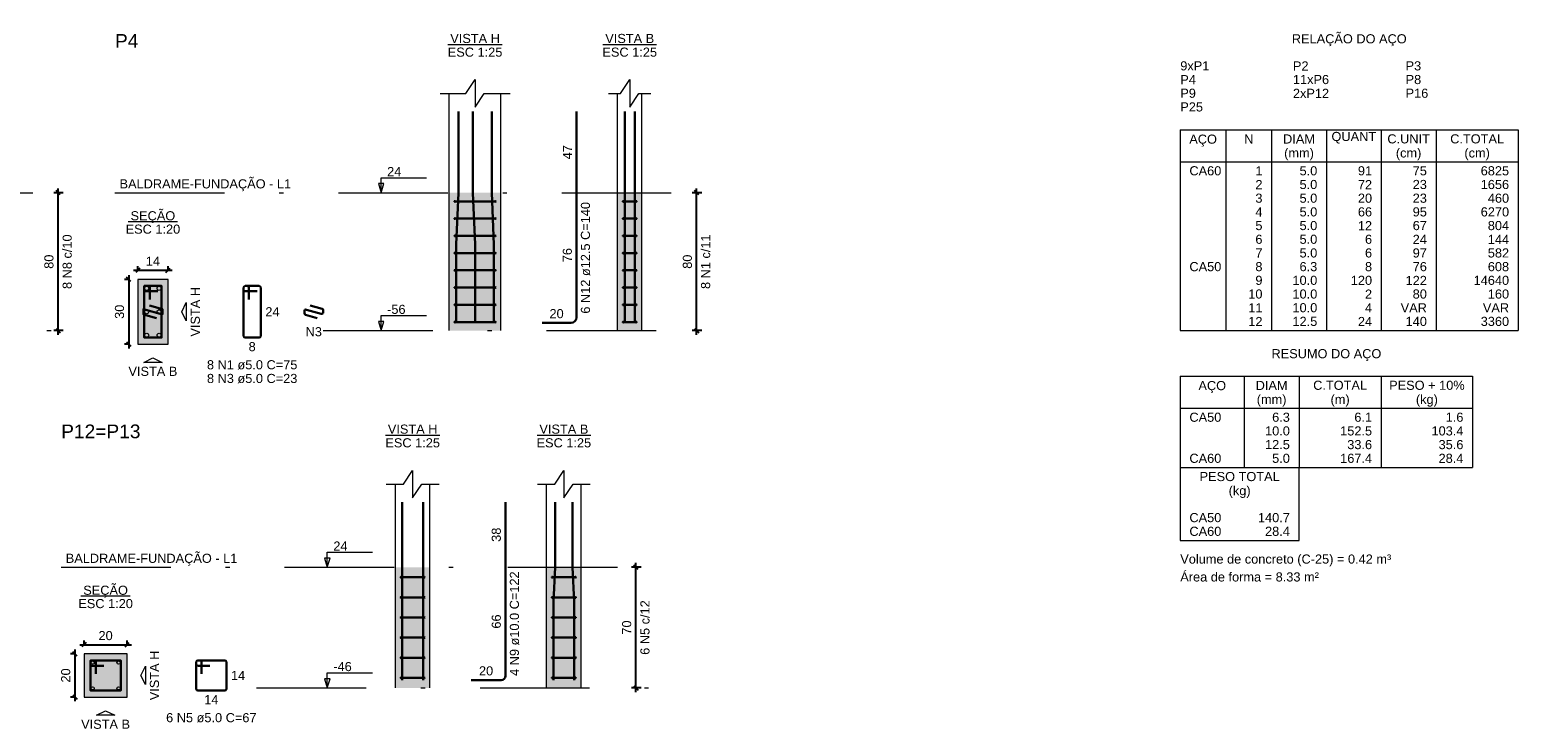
# Model space of a CAD drawing. Header units: millimetres. Extents: x 1434 to 2277, y -793 to -278.
# Tile 66 of 111: x 1654 to 1688, y -402 to -386. Entities that reach past the tile are written whole.
import ezdxf

# ---------------------------------------------------------------- set-up
doc = ezdxf.new("R2010")
doc.units = ezdxf.units.MM
doc.linetypes.add('DASHDOT', pattern=[25.4, 12.7, -6.35, 0, -6.35])
for name, color, linetype, lineweight in [('Descrição da armadura', 7, 'Continuous', 5), ('DT-Barras na forma', 1, 'Continuous', 30), ('DT-Barras no corte', 5, 'Continuous', 5), ('DT-Barras rebatidas', 1, 'Continuous', 30), ('DT-Cotas', 9, 'Continuous', 5), ('DT-Estribos na forma', 1, 'Continuous', 30), ('DT-Forma', 5, 'Continuous', 5), ('DT-Hachura seção pilares', 252, 'Continuous', 5), ('DT-Hachura vista pilares', 252, 'Continuous', 5), ('DT-Pontilhado', 9, 'DASHDOT', 5), ('DT-Relação do aço', 250, 'Continuous', 5), ('DT-Textos', 7, 'Continuous', 5), ('DT-Título', 250, 'Continuous', 20), ('Textos armaduras', 7, 'Continuous', 5)]:
    doc.layers.add(name, color=color, linetype=linetype, lineweight=lineweight)
doc.styles.add('ARIAL', font='arial.ttf')
doc.styles.get("Standard").update_dxf_attribs({"font": 'arial.ttf'})
doc.dimstyles.new('UM_20.000000', dxfattribs={"dimtxt": 0.18, "dimasz": 0.1, "dimexe": 0.1, "dimexo": 0.2, "dimgap": 0, "dimtad": 1, "dimtih": 1, "dimtoh": 1, "dimdec": 1, "dimlfac": 20, "dimzin": 0, "dimdsep": 46, "dimtxsty": 'Standard', "dimcen": 0.09, "dimdle": 0.1, "dimadec": 1, "dimazin": 2, "dimtfac": 1, "dimtdec": 4, "dimtofl": 0, "dimtmove": 0, "dimatfit": 3, "dimfxl": 1, "dimtolj": 1, "dimarcsym": 0})
doc.dimstyles.new('UM_25.000000', dxfattribs={"dimtxt": 0.18, "dimasz": 0.1, "dimexe": 0.1, "dimexo": 0.2, "dimgap": 0, "dimtad": 1, "dimtih": 1, "dimtoh": 1, "dimdec": 1, "dimlfac": 25, "dimzin": 0, "dimdsep": 46, "dimtxsty": 'Standard', "dimcen": 0.09, "dimdle": 0.1, "dimadec": 1, "dimazin": 2, "dimtfac": 1, "dimtdec": 4, "dimtofl": 0, "dimtmove": 0, "dimatfit": 3, "dimfxl": 1, "dimtolj": 1, "dimarcsym": 0})

# ---------------------------------------------------------------- blocks, each defined once
blk = doc.blocks.new('_Oblique')
at = {"color": 0, "linetype": 'ByBlock', "lineweight": -2}
blk.add_line((-0.5, -0.5), (0.5, 0.5), dxfattribs=at)
blk = doc.blocks.new('*D318')
at = {"layer": 'DT-Cotas', "color": 0, "lineweight": -2, "transparency": 16777216}
for p, q in [((1654.596, -392.686), (1654.596, -389.286)), ((1654.713, -389.386), (1654.496, -389.386)), ((1654.713, -392.586), (1654.496, -392.586))]:
    blk.add_line(p, q, dxfattribs=at)
at = {"layer": 'DT-Cotas', "color": 0, "lineweight": -2, "transparency": 16777216, "xscale": 0.1, "yscale": 0.1, "zscale": 0.1}
for p, rotation in [((1654.596, -389.386), 90), ((1654.596, -392.586), 270)]:
    blk.add_blockref('_Oblique', p, dxfattribs=dict(at, rotation=rotation))
blk = doc.blocks.new('*D319')
at = {"layer": 'DT-Cotas', "color": 0, "lineweight": -2, "transparency": 16777216}
for p, q in [((1656.243, -391.398), (1656.131, -391.398)), ((1656.231, -391.298), (1656.231, -392.998)), ((1656.243, -392.898), (1656.131, -392.898))]:
    blk.add_line(p, q, dxfattribs=at)
at = {"layer": 'DT-Cotas', "color": 0, "lineweight": -2, "transparency": 16777216, "xscale": 0.1, "yscale": 0.1, "zscale": 0.1}
for p, rotation in [((1656.231, -391.398), 90), ((1656.231, -392.898), 270)]:
    blk.add_blockref('_Oblique', p, dxfattribs=dict(at, rotation=rotation))
at = {"layer": 'DT-Cotas', "color": 7, "transparency": 16777216, "insert": (1656.019, -392.148), "char_height": 0.2118, "attachment_point": 5, "rotation": 90, "style": 'ARIAL'}
blk.add_mtext('\\A1;30', dxfattribs=at)
blk = doc.blocks.new('*D320')
at = {"layer": 'DT-Cotas', "color": 0, "lineweight": -2, "transparency": 16777216}
for p, q in [((1656.343, -391.186), (1657.243, -391.186)), ((1656.443, -391.198), (1656.443, -391.086)), ((1657.143, -391.198), (1657.143, -391.086))]:
    blk.add_line(p, q, dxfattribs=at)
at = {"layer": 'DT-Cotas', "color": 0, "lineweight": -2, "transparency": 16777216, "xscale": 0.1, "yscale": 0.1, "zscale": 0.1, "rotation": 180}
blk.add_blockref('_Oblique', (1656.443, -391.186), dxfattribs=at)
at = {"layer": 'DT-Cotas', "color": 0, "lineweight": -2, "transparency": 16777216, "xscale": 0.1, "yscale": 0.1, "zscale": 0.1}
blk.add_blockref('_Oblique', (1657.143, -391.186), dxfattribs=at)
at = {"layer": 'DT-Cotas', "color": 7, "transparency": 16777216, "insert": (1656.793, -390.974), "char_height": 0.2118, "attachment_point": 5, "rotation": 0.0057, "style": 'ARIAL'}
blk.add_mtext('\\A1;14', dxfattribs=at)
blk = doc.blocks.new('*D321')
at = {"layer": 'DT-Cotas', "color": 0, "lineweight": -2, "transparency": 16777216}
for p, q in [((1669.4, -392.686), (1669.4, -389.286)), ((1669.518, -389.386), (1669.3, -389.386)), ((1669.518, -392.586), (1669.3, -392.586))]:
    blk.add_line(p, q, dxfattribs=at)
at = {"layer": 'DT-Cotas', "color": 0, "lineweight": -2, "transparency": 16777216, "xscale": 0.1, "yscale": 0.1, "zscale": 0.1}
for p, rotation in [((1669.4, -389.386), 90), ((1669.4, -392.586), 270)]:
    blk.add_blockref('_Oblique', p, dxfattribs=dict(at, rotation=rotation))
blk = doc.blocks.new('*D322')
at = {"layer": 'DT-Cotas', "color": 0, "lineweight": -2, "transparency": 16777216}
for p, q in [((1669.4, -392.686), (1669.4, -389.286)), ((1669.518, -389.386), (1669.3, -389.386)), ((1669.518, -392.586), (1669.3, -392.586))]:
    blk.add_line(p, q, dxfattribs=at)
at = {"layer": 'DT-Cotas', "color": 0, "lineweight": -2, "transparency": 16777216, "xscale": 0.1, "yscale": 0.1, "zscale": 0.1}
for p, rotation in [((1669.4, -389.386), 90), ((1669.4, -392.586), 270)]:
    blk.add_blockref('_Oblique', p, dxfattribs=dict(at, rotation=rotation))
blk = doc.blocks.new('*D331')
at = {"layer": 'DT-Cotas', "color": 0, "lineweight": -2, "transparency": 16777216}
for p, q in [((1654.984, -399.988), (1654.984, -401.188)), ((1654.996, -400.088), (1654.884, -400.088)), ((1654.996, -401.088), (1654.884, -401.088))]:
    blk.add_line(p, q, dxfattribs=at)
at = {"layer": 'DT-Cotas', "color": 0, "lineweight": -2, "transparency": 16777216, "xscale": 0.1, "yscale": 0.1, "zscale": 0.1}
for p, rotation in [((1654.984, -400.088), 90), ((1654.984, -401.088), 270)]:
    blk.add_blockref('_Oblique', p, dxfattribs=dict(at, rotation=rotation))
at = {"layer": 'DT-Cotas', "color": 7, "transparency": 16777216, "insert": (1654.772, -400.588), "char_height": 0.2118, "attachment_point": 5, "rotation": 90, "style": 'ARIAL'}
blk.add_mtext('\\A1;20', dxfattribs=at)
blk = doc.blocks.new('*D332')
at = {"layer": 'DT-Cotas', "color": 0, "lineweight": -2, "transparency": 16777216}
for p, q in [((1655.096, -399.876), (1656.296, -399.876)), ((1655.196, -399.888), (1655.196, -399.776)), ((1656.196, -399.888), (1656.196, -399.776))]:
    blk.add_line(p, q, dxfattribs=at)
at = {"layer": 'DT-Cotas', "color": 0, "lineweight": -2, "transparency": 16777216, "xscale": 0.1, "yscale": 0.1, "zscale": 0.1, "rotation": 180}
blk.add_blockref('_Oblique', (1655.196, -399.876), dxfattribs=at)
at = {"layer": 'DT-Cotas', "color": 0, "lineweight": -2, "transparency": 16777216, "xscale": 0.1, "yscale": 0.1, "zscale": 0.1}
blk.add_blockref('_Oblique', (1656.196, -399.876), dxfattribs=at)
at = {"layer": 'DT-Cotas', "color": 7, "transparency": 16777216, "insert": (1655.696, -399.664), "char_height": 0.2118, "attachment_point": 5, "rotation": 0.0057, "style": 'ARIAL'}
blk.add_mtext('\\A1;20', dxfattribs=at)
blk = doc.blocks.new('*D333')
at = {"layer": 'DT-Cotas', "color": 0, "lineweight": -2, "transparency": 16777216}
for p, q in [((1668.111, -398.076), (1667.893, -398.076)), ((1667.993, -400.976), (1667.993, -397.976)), ((1668.111, -400.876), (1667.893, -400.876))]:
    blk.add_line(p, q, dxfattribs=at)
at = {"layer": 'DT-Cotas', "color": 0, "lineweight": -2, "transparency": 16777216, "xscale": 0.1, "yscale": 0.1, "zscale": 0.1}
for p, rotation in [((1667.993, -398.076), 90), ((1667.993, -400.876), 270)]:
    blk.add_blockref('_Oblique', p, dxfattribs=dict(at, rotation=rotation))

msp = doc.modelspace()

# ---------------------------------------------------------------- hatches: boundary and pattern name
at = {"layer": 'DT-Hachura seção pilares', "linetype": 'Continuous'}
for points in [[(1656.4429, -392.898), (1656.4429, -392.898), (1657.1429, -392.898), (1657.1429, -391.398), (1656.4429, -391.398), (1656.4429, -392.898)], [(1655.1957, -401.0878), (1655.1957, -401.0878), (1656.1957, -401.0878), (1656.1957, -400.0878), (1655.1957, -400.0878), (1655.1957, -401.0878)]]:
    msp.add_hatch(color=256, dxfattribs=at).paths.add_polyline_path(points)
at = {"layer": 'DT-Hachura vista pilares', "linetype": 'Continuous'}
for points in [[(1663.6633, -392.5859), (1663.6633, -389.3859), (1664.8633, -389.3859), (1664.8633, -392.5859), (1663.6633, -392.5859)], [(1667.5695, -392.5859), (1667.5695, -389.3859), (1668.1295, -389.3859), (1668.1295, -392.5859), (1667.5695, -392.5859)], [(1662.4161, -400.8757), (1662.4161, -398.0757), (1663.2161, -398.0757), (1663.2161, -400.8757), (1662.4161, -400.8757)], [(1665.9223, -400.8757), (1665.9223, -398.0757), (1666.7223, -398.0757), (1666.7223, -400.8757), (1665.9223, -400.8757)]]:
    msp.add_hatch(color=256, dxfattribs=at).paths.add_polyline_path(points)

# ---------------------------------------------------------------- linework, layer by layer
at = {"layer": 'DT-Barras na forma'}
for points in [[(1663.8283, -392.4059), (1663.8283, -390.5859), (1663.8783, -389.3859), (1663.8783, -387.5025)], [(1664.2633, -392.4059), (1664.2633, -390.5859), (1664.2133, -389.3859), (1664.2133, -387.5025)], [(1664.6983, -392.4059), (1664.6983, -390.5859), (1664.6483, -389.3859), (1664.6483, -387.5025)], [(1667.7345, -392.4059), (1667.7345, -390.5859), (1667.7345, -389.3859), (1667.7345, -387.5025)], [(1667.9645, -392.4059), (1667.9645, -390.5859), (1667.9645, -389.3859), (1667.9645, -387.5025)], [(1656.7179, -391.8605), (1656.7179, -391.548), (1656.5929, -391.548), (1656.5929, -392.748), (1656.9929, -392.748), (1656.9929, -391.548), (1656.5929, -391.548), (1656.5929, -391.673), (1656.9054, -391.673)], [(1656.7112, -391.9996), (1657.0117, -392.0855), (1657.0117, -392.2105), (1656.5742, -392.0855), (1656.5742, -392.2105), (1656.8747, -392.2963)], [(1662.5761, -400.6957), (1662.5761, -398.8757), (1662.5761, -398.0757), (1662.5761, -396.5689)], [(1663.0561, -400.6957), (1663.0561, -398.8757), (1663.0561, -398.0757), (1663.0561, -396.5689)], [(1666.0823, -400.6957), (1666.0823, -398.8757), (1666.1223, -398.0757), (1666.1223, -396.5689)], [(1666.5623, -400.6957), (1666.5623, -398.8757), (1666.5223, -398.0757), (1666.5223, -396.5689)], [(1655.4707, -400.5503), (1655.4707, -400.2378), (1655.3457, -400.2378), (1655.3457, -400.9378), (1656.0457, -400.9378), (1656.0457, -400.2378), (1655.3457, -400.2378), (1655.3457, -400.3628), (1655.6582, -400.3628)]]:
    msp.add_lwpolyline(points, dxfattribs=at)
at = {"layer": 'DT-Barras no corte'}
for centre, radius in [((1656.6492, -391.6042), 0.0469), ((1656.9367, -391.6042), 0.0469), ((1656.6492, -392.148), 0.0469), ((1656.9367, -392.148), 0.0469), ((1656.6492, -392.6917), 0.0469), ((1656.9367, -392.6917), 0.0469), ((1655.3957, -400.2878), 0.0375), ((1655.9957, -400.2878), 0.0375), ((1655.3957, -400.8878), 0.0375), ((1655.9957, -400.8878), 0.0375)]:
    msp.add_circle(centre, radius, dxfattribs=at)
at = {"layer": 'DT-Barras rebatidas'}
for p, q in [((1666.6164, -389.3859), (1666.6164, -387.5025)), ((1666.6164, -392.2809), (1666.6164, -389.3859)), ((1658.8943, -391.5855), (1658.8943, -392.7105)), ((1658.8943, -391.5855), (1658.8943, -391.6355)), ((1658.9818, -391.548), (1658.9318, -391.548)), ((1659.2568, -391.548), (1658.9318, -391.548)), ((1658.9318, -391.673), (1659.2068, -391.673)), ((1659.0193, -391.8605), (1659.0193, -391.5855)), ((1659.2943, -392.7105), (1659.2943, -391.5855)), ((1660.4414, -391.9996), (1660.7146, -392.0777)), ((1660.3043, -392.1352), (1660.3043, -392.1822)), ((1660.3315, -392.2183), (1660.6048, -392.2963)), ((1660.694, -392.1968), (1660.3521, -392.0991)), ((1660.7418, -392.1138), (1660.7418, -392.1608)), ((1665.8164, -392.4059), (1666.4914, -392.4059)), ((1658.9318, -392.748), (1659.2568, -392.748)), ((1664.9692, -398.0757), (1664.9692, -396.5689)), ((1664.9692, -400.5957), (1664.9692, -398.0757)), ((1657.7971, -400.2753), (1657.7971, -400.9003)), ((1657.7971, -400.2753), (1657.7971, -400.3253)), ((1657.8846, -400.2378), (1657.8346, -400.2378)), ((1658.4596, -400.2378), (1657.8346, -400.2378)), ((1657.8346, -400.3628), (1658.1096, -400.3628)), ((1657.9221, -400.5503), (1657.9221, -400.2753)), ((1658.4971, -400.9003), (1658.4971, -400.2753)), ((1664.1692, -400.6957), (1664.8692, -400.6957)), ((1657.8346, -400.9378), (1658.4596, -400.9378))]:
    msp.add_line(p, q, dxfattribs=at)
for centre, radius, start, end in [((1658.9318, -391.5855), 0.0375, 90, 180), ((1658.9318, -391.5855), 0.0375, 90, 180), ((1658.9318, -391.6355), 0.0375, 180, 270), ((1658.9818, -391.5855), 0.0375, 0, 90), ((1659.2568, -391.5855), 0.0375, 0, 90), ((1660.7043, -392.1138), 0.0375, 0, 74.0546), ((1660.3418, -392.1352), 0.0375, 74.0546, 180), ((1660.3418, -392.1822), 0.0375, 180, 254.0546), ((1660.7043, -392.1608), 0.0375, 254.0546, 0), ((1666.4914, -392.2809), 0.125, 270, 0), ((1658.9318, -392.7105), 0.0375, 180, 270), ((1659.2568, -392.7105), 0.0375, 270, 0), ((1657.8346, -400.2753), 0.0375, 90, 180), ((1657.8346, -400.2753), 0.0375, 90, 180), ((1657.8346, -400.3253), 0.0375, 180, 270), ((1657.8846, -400.2753), 0.0375, 0, 90), ((1658.4596, -400.2753), 0.0375, 0, 90), ((1664.8692, -400.5957), 0.1, 270, 0), ((1657.8346, -400.9003), 0.0375, 180, 270), ((1658.4596, -400.9003), 0.0375, 270, 0)]:
    msp.add_arc(centre, radius, start, end, dxfattribs=at)
at = {"layer": 'DT-Estribos na forma'}
for p, q in [((1663.7933, -389.5859), (1664.7333, -389.5859)), ((1667.6995, -389.5859), (1667.9995, -389.5859)), ((1663.7933, -389.9859), (1664.7333, -389.9859)), ((1667.6995, -389.9859), (1667.9995, -389.9859)), ((1663.7933, -390.3859), (1664.7333, -390.3859)), ((1667.6995, -390.3859), (1667.9995, -390.3859)), ((1663.7933, -390.7859), (1664.7333, -390.7859)), ((1667.6995, -390.7859), (1667.9995, -390.7859)), ((1663.7933, -391.1859), (1664.7333, -391.1859)), ((1667.6995, -391.1859), (1667.9995, -391.1859)), ((1663.7933, -391.5859), (1664.7333, -391.5859)), ((1667.6995, -391.5859), (1667.9995, -391.5859)), ((1663.7933, -391.9859), (1664.7333, -391.9859)), ((1667.6995, -391.9859), (1667.9995, -391.9859)), ((1663.7933, -392.3859), (1664.7333, -392.3859)), ((1667.6995, -392.3859), (1667.9995, -392.3859)), ((1662.5461, -398.309), (1663.0861, -398.309)), ((1666.0523, -398.309), (1666.5923, -398.309)), ((1662.5461, -398.7757), (1663.0861, -398.7757)), ((1666.0523, -398.7757), (1666.5923, -398.7757)), ((1662.5461, -399.2424), (1663.0861, -399.2424)), ((1666.0523, -399.2424), (1666.5923, -399.2424)), ((1662.5461, -399.709), (1663.0861, -399.709)), ((1666.0523, -399.709), (1666.5923, -399.709)), ((1662.5461, -400.1757), (1663.0861, -400.1757)), ((1666.0523, -400.1757), (1666.5923, -400.1757)), ((1662.5461, -400.6424), (1663.0861, -400.6424)), ((1666.0523, -400.6424), (1666.5923, -400.6424))]:
    msp.add_line(p, q, dxfattribs=at)
for centre in [(1663.7933, -389.5859), (1664.7333, -389.5859), (1667.6995, -389.5859), (1667.9995, -389.5859), (1663.7933, -389.9859), (1664.7333, -389.9859), (1667.6995, -389.9859), (1667.9995, -389.9859), (1663.7933, -390.3859), (1664.7333, -390.3859), (1667.6995, -390.3859), (1667.9995, -390.3859), (1663.7933, -390.7859), (1664.7333, -390.7859), (1667.6995, -390.7859), (1667.9995, -390.7859), (1663.7933, -391.1859), (1664.7333, -391.1859), (1667.6995, -391.1859), (1667.9995, -391.1859), (1663.7933, -391.5859), (1664.7333, -391.5859), (1667.6995, -391.5859), (1667.9995, -391.5859), (1663.7933, -391.9859), (1664.7333, -391.9859), (1667.6995, -391.9859), (1667.9995, -391.9859), (1663.7933, -392.3859), (1664.7333, -392.3859), (1667.6995, -392.3859), (1667.9995, -392.3859), (1662.5461, -398.309), (1663.0861, -398.309), (1666.0523, -398.309), (1666.5923, -398.309), (1662.5461, -398.7757), (1663.0861, -398.7757), (1666.0523, -398.7757), (1666.5923, -398.7757), (1662.5461, -399.2424), (1663.0861, -399.2424), (1666.0523, -399.2424), (1666.5923, -399.2424), (1662.5461, -399.709), (1663.0861, -399.709), (1666.0523, -399.709), (1666.5923, -399.709), (1662.5461, -400.1757), (1663.0861, -400.1757), (1666.0523, -400.1757), (1666.5923, -400.1757), (1662.5461, -400.6424), (1663.0861, -400.6424), (1666.0523, -400.6424), (1666.5923, -400.6424)]:
    msp.add_circle(centre, 0.01, dxfattribs=at)
at = {"layer": 'DT-Forma'}
for p, q in [((1663.6633, -389.3859), (1663.6633, -387.0789)), ((1664.8633, -389.3859), (1664.8633, -387.0789)), ((1667.5695, -389.3859), (1667.5695, -387.0789)), ((1668.1295, -389.3859), (1668.1295, -387.0789)), ((1663.6633, -392.5859), (1663.6633, -389.3859)), ((1664.8633, -392.5859), (1664.8633, -389.3859)), ((1667.5695, -392.5859), (1667.5695, -389.3859)), ((1668.1295, -392.5859), (1668.1295, -389.3859)), ((1662.4161, -398.0757), (1662.4161, -396.1453)), ((1663.2161, -398.0757), (1663.2161, -396.1453)), ((1665.9223, -398.0757), (1665.9223, -396.1453)), ((1666.7223, -398.0757), (1666.7223, -396.1453)), ((1662.4161, -400.8757), (1662.4161, -398.0757)), ((1663.2161, -400.8757), (1663.2161, -398.0757)), ((1665.9223, -400.8757), (1665.9223, -398.0757)), ((1666.7223, -400.8757), (1666.7223, -398.0757))]:
    msp.add_line(p, q, dxfattribs=at)
for points in [[(1663.4515, -387.0789), (1664.0515, -387.0789), (1664.2633, -386.7612), (1664.2633, -387.3966), (1664.4751, -387.0789), (1665.0751, -387.0789)], [(1667.3577, -387.0789), (1667.6377, -387.0789), (1667.8495, -386.7612), (1667.8495, -387.3966), (1668.0613, -387.0789), (1668.3413, -387.0789)], [(1662.2043, -396.1453), (1662.6043, -396.1453), (1662.8161, -395.8276), (1662.8161, -396.463), (1663.0279, -396.1453), (1663.4279, -396.1453)], [(1665.7105, -396.1453), (1666.1105, -396.1453), (1666.3223, -395.8276), (1666.3223, -396.463), (1666.5341, -396.1453), (1666.9341, -396.1453)]]:
    msp.add_lwpolyline(points, dxfattribs=at)
for points in [[(1656.4429, -392.898), (1657.1429, -392.898), (1657.1429, -391.398), (1656.4429, -391.398), (1656.4429, -392.898)], [(1655.1957, -401.0878), (1656.1957, -401.0878), (1656.1957, -400.0878), (1655.1957, -400.0878), (1655.1957, -401.0878)]]:
    msp.add_lwpolyline(points, close=True, dxfattribs=at)
at = {"layer": 'DT-Pontilhado', "ltscale": 0.2}
for p, q in [((1641.1089, -389.3859), (1654.9134, -389.3859)), ((1655.9134, -389.3859), (1669.718, -389.3859)), ((1645.3409, -392.5859), (1654.9134, -392.5859)), ((1660.7418, -392.5859), (1669.718, -392.5859)), ((1654.6662, -398.0757), (1668.3108, -398.0757)), ((1659.1983, -400.8757), (1668.3108, -400.8757))]:
    msp.add_line(p, q, dxfattribs=at)
at = {"layer": 'DT-Relação do aço', "linetype": 'Continuous'}
for p, q in [((1680.6159, -387.9261), (1688.4525, -387.9261)), ((1680.6159, -387.9261), (1680.6159, -392.5857)), ((1681.6749, -387.9261), (1681.6749, -392.5857)), ((1682.7339, -387.9261), (1682.7339, -392.5857)), ((1684.0047, -387.9261), (1684.0047, -392.5857)), ((1685.2755, -387.9261), (1685.2755, -392.5857)), ((1686.5463, -387.9261), (1686.5463, -392.5857)), ((1688.4525, -387.9261), (1688.4525, -392.5857)), ((1680.6159, -388.6674), (1688.4525, -388.6674)), ((1680.6159, -392.5857), (1688.4525, -392.5857)), ((1680.6159, -393.6447), (1680.6159, -395.7627)), ((1680.6159, -393.6447), (1687.3935, -393.6447)), ((1682.0985, -393.6447), (1682.0985, -395.7627)), ((1683.3693, -393.6447), (1683.3693, -395.7627)), ((1685.2755, -393.6447), (1685.2755, -395.7627)), ((1687.3935, -393.6447), (1687.3935, -395.7627)), ((1680.6159, -394.386), (1687.3935, -394.386)), ((1680.6159, -395.7627), (1687.3935, -395.7627)), ((1680.6159, -395.7627), (1680.6159, -397.4571)), ((1683.3693, -397.4571), (1683.3693, -395.7627)), ((1680.6159, -397.4571), (1683.3693, -397.4571))]:
    msp.add_line(p, q, dxfattribs=at)
at = {"layer": 'DT-Textos'}
for p, q in [((1663.6335, -385.9457), (1664.8932, -385.9457)), ((1667.2278, -385.9457), (1668.4712, -385.9457)), ((1656.2207, -390.0531), (1657.3652, -390.0531)), ((1662.1863, -395.0122), (1663.446, -395.0122)), ((1665.7006, -395.0122), (1666.944, -395.0122)), ((1655.1235, -398.7429), (1656.268, -398.7429))]:
    msp.add_line(p, q, dxfattribs=at)
for points in [[(1662.0838, -389.3859), (1662.1474, -389.1741), (1662.0203, -389.1741), (1662.0838, -389.3859), (1662.0838, -389.0359), (1663.1338, -389.0359)], [(1662.0838, -392.5859), (1662.1474, -392.3741), (1662.0203, -392.3741), (1662.0838, -392.5859), (1662.0838, -392.2359), (1663.1338, -392.2359)], [(1660.8366, -398.0757), (1660.9002, -397.8639), (1660.7731, -397.8639), (1660.8366, -398.0757), (1660.8366, -397.7257), (1661.8866, -397.7257)], [(1660.8366, -400.8757), (1660.9002, -400.6639), (1660.7731, -400.6639), (1660.8366, -400.8757), (1660.8366, -400.5257), (1661.8866, -400.5257)]]:
    msp.add_lwpolyline(points, dxfattribs=at)
for points in [[(1657.5665, -392.148), (1657.5665, -392.3598), (1657.4606, -392.148), (1657.5665, -391.9362), (1657.5665, -392.148)], [(1656.7929, -393.3216), (1656.5811, -393.3216), (1656.7929, -393.2157), (1657.0047, -393.3216), (1656.7929, -393.3216)], [(1656.6193, -400.5878), (1656.6193, -400.7996), (1656.5134, -400.5878), (1656.6193, -400.376), (1656.6193, -400.5878)], [(1655.6957, -401.5114), (1655.4839, -401.5114), (1655.6957, -401.4055), (1655.9075, -401.5114), (1655.6957, -401.5114)]]:
    msp.add_lwpolyline(points, close=True, dxfattribs=at)

# ---------------------------------------------------------------- texts
at = {"layer": 'Descrição da armadura', "linetype": 'Continuous', "char_height": 0.2118, "attachment_point": 8, "rotation": 90, "line_spacing_factor": 0.798, "style": 'ARIAL'}
for s, insert, width in [('6 N12 ø12.5 C=140', (1666.9341, -390.8959), 5.194653), ('4 N9 ø10.0 C=122', (1665.2869, -399.3857), 4.8647)]:
    msp.add_mtext(s, dxfattribs=dict(at, insert=insert, width=width))
at = {"layer": 'Descrição da armadura', "color": 7, "linetype": 'Continuous', "char_height": 0.2118, "width": 2.539389, "attachment_point": 8, "rotation": 90, "line_spacing_factor": 0.798, "style": 'ARIAL'}
for s, insert in [('8 N8 c/10', (1654.9134, -390.9859)), ('8 N1 c/11', (1669.718, -390.9859)), ('6 N5 c/12', (1668.3108, -399.4757))]:
    msp.add_mtext(s, dxfattribs=dict(at, insert=insert))
at = {"layer": 'Descrição da armadura', "linetype": 'Continuous', "char_height": 0.2118, "attachment_point": 8, "line_spacing_factor": 0.798, "style": 'ARIAL'}
for s, insert, width in [('N3', (1660.5231, -392.7199), 0.758398), ('8 N1 ø5.0 C=75', (1659.0943, -393.4893), 4.204795), ('8 N3 ø5.0 C=23', (1659.0943, -393.807), 3.589513), ('6 N5 ø5.0 C=67', (1658.1471, -401.6791), 4.204795)]:
    msp.add_mtext(s, dxfattribs=dict(at, insert=insert, width=width))
at = {"layer": 'DT-Cotas', "color": 7, "linetype": 'Continuous', "char_height": 0.2118, "width": 0.659905, "attachment_point": 8, "rotation": 90, "line_spacing_factor": 0.798, "style": 'ARIAL'}
for s, insert in [('80', (1654.4898, -390.9859)), ('80', (1669.2944, -390.9859)), ('70', (1667.8872, -399.4757))]:
    msp.add_mtext(s, dxfattribs=dict(at, insert=insert))
at = {"layer": 'DT-Relação do aço', "linetype": 'Continuous', "char_height": 0.2118, "line_spacing_factor": 0.798, "style": 'ARIAL'}
for s, insert, width, attachment_point in [('RELAÇÃO DO AÇO', (1684.5345, -385.9842), 5.340655, 8), ('9xP1', (1680.6159, -386.5494), 1.352255, 7), ('P2', (1683.2281, -386.5494), 0.725664, 7), ('P3', (1685.8403, -386.5494), 0.725664, 7), ('P4', (1680.6159, -386.8671), 0.725664, 7), ('P9', (1680.6159, -387.1848), 0.725664, 7), ('2xP12', (1683.2281, -387.1848), 1.682208, 7), ('11xP6', (1683.2281, -386.8671), 1.682208, 7), ('P8', (1685.8403, -386.8671), 0.725664, 7), ('P16', (1685.8403, -387.1848), 1.055616, 7), ('P25', (1680.6159, -387.5025), 1.055616, 7), ('AÇO', (1681.1455, -388.3132), 1.285627, 8), ('N', (1682.2044, -388.2438), 0.428446, 8), ('DIAM', (1683.3693, -388.2438), 1.483193, 8), ('QUANT', (1684.6401, -388.2438), 2.076471, 8), ('C.UNIT', (1685.9109, -388.2438), 1.977398, 8), ('C.TOTAL', (1687.4994, -388.2438), 2.505206, 8), ('(mm)', (1683.3695, -388.6312), 1.383541, 8), ('(cm)', (1685.9105, -388.6312), 1.185975, 8), ('(cm)', (1687.4995, -388.6312), 1.185975, 8), ('CA60', (1680.8277, -388.9851), 1.484062, 7), ('1', (1682.5221, -388.9851), 0.329953, 9), ('5.0', (1683.7929, -388.9851), 0.824737, 9), ('91', (1685.0637, -388.9851), 0.659905, 9), ('75', (1686.3345, -388.9851), 0.659905, 9), ('6825', (1688.2407, -388.9851), 1.31981, 9), ('2', (1682.5221, -389.3028), 0.329953, 9), ('5.0', (1683.7929, -389.3028), 0.824737, 9), ('72', (1685.0637, -389.3028), 0.659905, 9), ('23', (1686.3345, -389.3028), 0.659905, 9), ('1656', (1688.2407, -389.3028), 1.31981, 9), ('4', (1682.5221, -389.9382), 0.329953, 9), ('3', (1682.5221, -389.6205), 0.329953, 9), ('5.0', (1683.7929, -389.6205), 0.824737, 9), ('5.0', (1683.7929, -389.9382), 0.824737, 9), ('20', (1685.0637, -389.6205), 0.659905, 9), ('66', (1685.0637, -389.9382), 0.659905, 9), ('23', (1686.3345, -389.6205), 0.659905, 9), ('95', (1686.3345, -389.9382), 0.659905, 9), ('6270', (1688.2407, -389.9382), 1.31981, 9), ('460', (1688.2407, -389.6205), 0.989858, 9), ('5', (1682.5221, -390.2559), 0.329953, 9), ('5.0', (1683.7929, -390.2559), 0.824737, 9), ('12', (1685.0637, -390.2559), 0.659905, 9), ('67', (1686.3345, -390.2559), 0.659905, 9), ('804', (1688.2407, -390.2559), 0.989858, 9), ('6', (1682.5221, -390.5736), 0.329953, 9), ('5.0', (1683.7929, -390.5736), 0.824737, 9), ('6', (1685.0637, -390.5736), 0.329953, 9), ('24', (1686.3345, -390.5736), 0.659905, 9), ('144', (1688.2407, -390.5736), 0.989858, 9), ('7', (1682.5221, -390.8913), 0.329953, 9), ('5.0', (1683.7929, -390.8913), 0.824737, 9), ('6', (1685.0637, -390.8913), 0.329953, 9), ('97', (1686.3345, -390.8913), 0.659905, 9), ('582', (1688.2407, -390.8913), 0.989858, 9), ('CA50', (1680.8277, -391.209), 1.484062, 7), ('8', (1682.5221, -391.209), 0.329953, 9), ('6.3', (1683.7929, -391.209), 0.824737, 9), ('8', (1685.0637, -391.209), 0.329953, 9), ('76', (1686.3345, -391.209), 0.659905, 9), ('608', (1688.2407, -391.209), 0.989858, 9), ('9', (1682.5221, -391.5267), 0.329953, 9), ('10.0', (1683.7929, -391.5267), 1.154689, 9), ('120', (1685.0637, -391.5267), 0.989858, 9), ('122', (1686.3345, -391.5267), 0.989858, 9), ('14640', (1688.2407, -391.5267), 1.649763, 9), ('10', (1682.5221, -391.8444), 0.659905, 9), ('10.0', (1683.7929, -391.8444), 1.154689, 9), ('2', (1685.0637, -391.8444), 0.329953, 9), ('80', (1686.3345, -391.8444), 0.659905, 9), ('160', (1688.2407, -391.8444), 0.989858, 9), ('11', (1682.5221, -392.1621), 0.659905, 9), ('10.0', (1683.7929, -392.1621), 1.154689, 9), ('4', (1685.0637, -392.1621), 0.329953, 9), ('VAR', (1686.3345, -392.1621), 1.219869, 9), ('VAR', (1688.2407, -392.1621), 1.219869, 9), ('12', (1682.5221, -392.4798), 0.659905, 9), ('12.5', (1683.7929, -392.4798), 1.154689, 9), ('24', (1685.0637, -392.4798), 0.659905, 9), ('140', (1686.3345, -392.4798), 0.989858, 9), ('3360', (1688.2407, -392.4798), 1.31981, 9), ('RESUMO DO AÇO', (1684.0045, -393.2912), 5.109195, 8), ('AÇO', (1681.3575, -394.0322), 1.285627, 8), ('DIAM', (1682.7339, -393.9624), 1.483193, 8), ('C.TOTAL', (1684.3224, -393.9624), 2.505206, 8), ('PESO + 10%', (1686.3345, -393.9624), 3.512155, 8), ('(mm)', (1682.7335, -394.3502), 1.383541, 8), ('(m)', (1684.3225, -394.3502), 0.889337, 8), ('(kg)', (1686.3345, -394.3502), 1.021723, 8), ('CA50', (1680.8277, -394.7037), 1.484062, 7), ('6.3', (1683.1575, -394.7037), 0.824737, 9), ('6.1', (1685.0637, -394.7037), 0.824737, 9), ('1.6', (1687.1817, -394.7037), 0.824737, 9), ('10.0', (1683.1575, -395.0214), 1.154689, 9), ('152.5', (1685.0637, -395.0214), 1.484642, 9), ('103.4', (1687.1817, -395.0214), 1.484642, 9), ('12.5', (1683.1575, -395.3391), 1.154689, 9), ('33.6', (1685.0637, -395.3391), 1.154689, 9), ('35.6', (1687.1817, -395.3391), 1.154689, 9), ('CA60', (1680.8277, -395.6568), 1.484062, 7), ('5.0', (1683.1575, -395.6568), 0.824737, 9), ('167.4', (1685.0637, -395.6568), 1.484642, 9), ('28.4', (1687.1817, -395.6568), 1.154689, 9), ('PESO TOTAL', (1681.9926, -396.0804), 3.725364, 8), ('(kg)', (1681.9925, -396.4682), 1.021723, 8), ('CA50', (1680.8277, -397.0335), 1.484062, 7), ('140.7', (1683.1575, -397.0335), 1.484642, 9), ('CA60', (1680.8277, -397.3512), 1.484062, 7), ('28.4', (1683.1575, -397.3512), 1.154689, 9), ('Volume de concreto (C-25) = 0.42 m³', (1680.6155, -398.0562), 9.809933, 7), ('Área de forma = 8.33 m²', (1680.6159, -398.4102), 6.446676, 7)]:
    msp.add_mtext(s, dxfattribs=dict(at, insert=insert, width=width, attachment_point=attachment_point))
at = {"layer": 'DT-Textos', "linetype": 'Continuous', "char_height": 0.2118, "line_spacing_factor": 0.798, "style": 'ARIAL'}
for s, insert, width, attachment_point in [('VISTA H', (1664.2633, -385.914), 1.969966, 8), ('VISTA B', (1667.8495, -385.914), 1.942022, 8), ('ESC 1:25', (1664.2633, -386.2317), 2.167804, 8), ('ESC 1:25', (1667.8495, -386.2317), 2.167804, 8), ('BALDRAME-FUNDAÇÃO - L1', (1656.0195, -389.3502), 6.810307, 7), ('SEÇÃO', (1656.7925, -390.0912), 1.773118, 8), ('ESC 1:20', (1656.7929, -390.339), 2.167804, 8), ('VISTA B', (1656.7929, -393.6393), 1.942022, 8), ('VISTA H', (1662.8161, -394.9804), 1.969966, 8), ('VISTA B', (1666.3223, -394.9804), 1.942022, 8), ('ESC 1:25', (1662.8161, -395.2981), 2.167804, 8), ('ESC 1:25', (1666.3223, -395.2981), 2.167804, 8), ('BALDRAME-FUNDAÇÃO - L1', (1654.7725, -398.0402), 6.810307, 7), ('SEÇÃO', (1655.6955, -398.7812), 1.773118, 8), ('ESC 1:20', (1655.6957, -399.0288), 2.167804, 8), ('VISTA B', (1655.6957, -401.8291), 1.942022, 8)]:
    msp.add_mtext(s, dxfattribs=dict(at, insert=insert, width=width, attachment_point=attachment_point))
at = {"layer": 'DT-Textos', "char_height": 0.2118, "attachment_point": 7, "line_spacing_factor": 0.798, "style": 'ARIAL'}
for s, insert, width in [('24', (1662.2238, -389.0009), 0.563342), ('-56', (1662.2238, -392.2009), 0.731999), ('24', (1660.9766, -397.6907), 0.563342), ('-46', (1660.9766, -400.4907), 0.731999)]:
    msp.add_mtext(s, dxfattribs=dict(at, insert=insert, width=width))
at = {"layer": 'DT-Textos', "linetype": 'Continuous', "char_height": 0.2118, "width": 1.969966, "attachment_point": 8, "rotation": 90, "line_spacing_factor": 0.798, "style": 'ARIAL'}
for insert in [(1657.8842, -392.148), (1656.937, -400.5878)]:
    msp.add_mtext('VISTA H', dxfattribs=dict(at, insert=insert))
at = {"layer": 'DT-Título', "linetype": 'Continuous', "char_height": 0.3177, "attachment_point": 7, "line_spacing_factor": 0.798, "style": 'ARIAL'}
for s, insert, width in [('P4', (1655.9134, -386.0199), 1.238957), ('P12=P13', (1654.6662, -395.0863), 4.196132)]:
    msp.add_mtext(s, dxfattribs=dict(at, insert=insert, width=width))
at = {"layer": 'Textos armaduras', "linetype": 'Continuous', "char_height": 0.2118, "width": 0.659905, "attachment_point": 7, "rotation": 90, "line_spacing_factor": 0.798, "style": 'ARIAL'}
for s, insert in [('47', (1666.5105, -388.6091)), ('76', (1666.5105, -390.9984)), ('38', (1664.8633, -397.4873)), ('66', (1664.8633, -399.5007))]:
    msp.add_mtext(s, dxfattribs=dict(at, insert=insert))
at = {"layer": 'Textos armaduras', "linetype": 'Continuous', "char_height": 0.2118, "attachment_point": 7, "line_spacing_factor": 0.798, "style": 'ARIAL'}
for s, insert, width in [('24', (1659.4002, -392.2539), 0.659905), ('20', (1665.9889, -392.3), 0.659905), ('8', (1659.0118, -393.0657), 0.329953), ('20', (1664.3542, -400.5898), 0.659905), ('14', (1658.603, -400.6937), 0.659905), ('14', (1657.9821, -401.2555), 0.659905)]:
    msp.add_mtext(s, dxfattribs=dict(at, insert=insert, width=width))

# ---------------------------------------------------------------- dimensions: what is measured, and where the dimension line sits
at = {"layer": 'DT-Cotas'}
for base, p1, p2, override, picture, middle in [((1654.5957, -389.3859), (1654.9134, -392.5859), (1654.9134, -389.3859), {"dimtxt": 0.2118, "dimasz": 0.1, "dimexe": 0.1, "dimexo": 0.2, "dimtad": 1, "dimtih": 0, "dimtoh": 0, "dimdec": 1, "dimlfac": 25, "dimzin": 8, "dimtxsty": 'ARIAL', "dimblk": 'Oblique', "dimblk1": 'Oblique', "dimblk2": 'Oblique', "dimsah": 1, "dimdle": 0.1, "dimse1": 0, "dimse2": 0, "dimclrt": 7, "dimadec": 1, "dimazin": 3, "dimtmove": 2, "dimldrblk": 'Oblique'}, '*D318', (1654.3839, -390.9859)), ((1669.4003, -389.3859), (1669.718, -392.5859), (1669.718, -389.3859), {"dimtxt": 0.2118, "dimasz": 0.1, "dimexe": 0.1, "dimexo": 0.2, "dimtad": 1, "dimtih": 0, "dimtoh": 0, "dimdec": 1, "dimlfac": 25, "dimzin": 8, "dimtxsty": 'ARIAL', "dimblk": 'Oblique', "dimblk1": 'Oblique', "dimblk2": 'Oblique', "dimsah": 1, "dimdle": 0.1, "dimse1": 0, "dimse2": 0, "dimclrt": 7, "dimadec": 1, "dimazin": 3, "dimtmove": 2, "dimldrblk": 'Oblique'}, '*D321', (1669.1885, -390.9859)), ((1669.4003, -389.3859), (1669.718, -392.5859), (1669.718, -389.3859), {"dimtxt": 0.2118, "dimasz": 0.1, "dimexe": 0.1, "dimexo": 0.2, "dimtad": 1, "dimtih": 0, "dimtoh": 0, "dimdec": 1, "dimlfac": 25, "dimzin": 8, "dimtxsty": 'ARIAL', "dimblk": 'Oblique', "dimblk1": 'Oblique', "dimblk2": 'Oblique', "dimsah": 1, "dimdle": 0.1, "dimse1": 0, "dimse2": 0, "dimclrt": 256, "dimadec": 1, "dimazin": 3, "dimtmove": 2, "dimldrblk": 'Oblique'}, '*D322', (1669.1885, -390.9859)), ((1667.9931, -398.0757), (1668.3108, -400.8757), (1668.3108, -398.0757), {"dimtxt": 0.2118, "dimasz": 0.1, "dimexe": 0.1, "dimexo": 0.2, "dimtad": 1, "dimtih": 0, "dimtoh": 0, "dimdec": 1, "dimlfac": 25, "dimzin": 8, "dimtxsty": 'ARIAL', "dimblk": 'Oblique', "dimblk1": 'Oblique', "dimblk2": 'Oblique', "dimsah": 1, "dimdle": 0.1, "dimse1": 0, "dimse2": 0, "dimclrt": 7, "dimadec": 1, "dimazin": 3, "dimtmove": 2, "dimldrblk": 'Oblique'}, '*D333', (1667.7813, -399.4757))]:
    dim = msp.add_linear_dim(base=base, p1=p1, p2=p2, angle=90, text=' ', dimstyle='UM_25.000000', override=override, dxfattribs=at)
    dim.commit()
    dim.dimension.update_dxf_attribs({"geometry": picture, "text_midpoint": middle, "dimtype": 160, "text_rotation": 90})
for base, p1, p2, picture, middle in [((1657.1429, -391.1862), (1656.4429, -391.398), (1657.1429, -391.398), '*D320', (1656.7929, -390.9744)), ((1656.1957, -399.876), (1655.1957, -400.0878), (1656.1957, -400.0878), '*D332', (1655.6957, -399.6642))]:
    dim = msp.add_linear_dim(base=base, p1=p1, p2=p2, dimstyle='UM_20.000000', override={"dimtxt": 0.2118, "dimasz": 0.1, "dimexe": 0.1, "dimexo": 0.2, "dimtad": 1, "dimtih": 0, "dimtoh": 0, "dimdec": 1, "dimlfac": 20, "dimzin": 8, "dimtxsty": 'ARIAL', "dimblk": 'Oblique', "dimblk1": 'Oblique', "dimblk2": 'Oblique', "dimsah": 1, "dimdle": 0.1, "dimse1": 0, "dimse2": 0, "dimclrt": 7, "dimadec": 1, "dimazin": 3, "dimtmove": 2, "dimldrblk": 'Oblique'}, dxfattribs=at)
    dim.commit()
    dim.dimension.update_dxf_attribs({"geometry": picture, "text_midpoint": middle, "dimtype": 160, "text_rotation": 0.00573})
for base, p1, p2, picture, middle in [((1656.2311, -392.898), (1656.4429, -391.398), (1656.4429, -392.898), '*D319', (1656.0193, -392.148)), ((1654.9839, -401.0878), (1655.1957, -400.0878), (1655.1957, -401.0878), '*D331', (1654.7721, -400.5878))]:
    dim = msp.add_linear_dim(base=base, p1=p1, p2=p2, angle=90, dimstyle='UM_20.000000', override={"dimtxt": 0.2118, "dimasz": 0.1, "dimexe": 0.1, "dimexo": 0.2, "dimtad": 1, "dimtih": 0, "dimtoh": 0, "dimdec": 1, "dimlfac": 20, "dimzin": 8, "dimtxsty": 'ARIAL', "dimblk": 'Oblique', "dimblk1": 'Oblique', "dimblk2": 'Oblique', "dimsah": 1, "dimdle": 0.1, "dimse1": 0, "dimse2": 0, "dimclrt": 7, "dimadec": 1, "dimazin": 3, "dimtmove": 2, "dimldrblk": 'Oblique'}, dxfattribs=at)
    dim.commit()
    dim.dimension.update_dxf_attribs({"geometry": picture, "text_midpoint": middle, "dimtype": 160, "text_rotation": 90})

doc.saveas('drawing.dxf')
